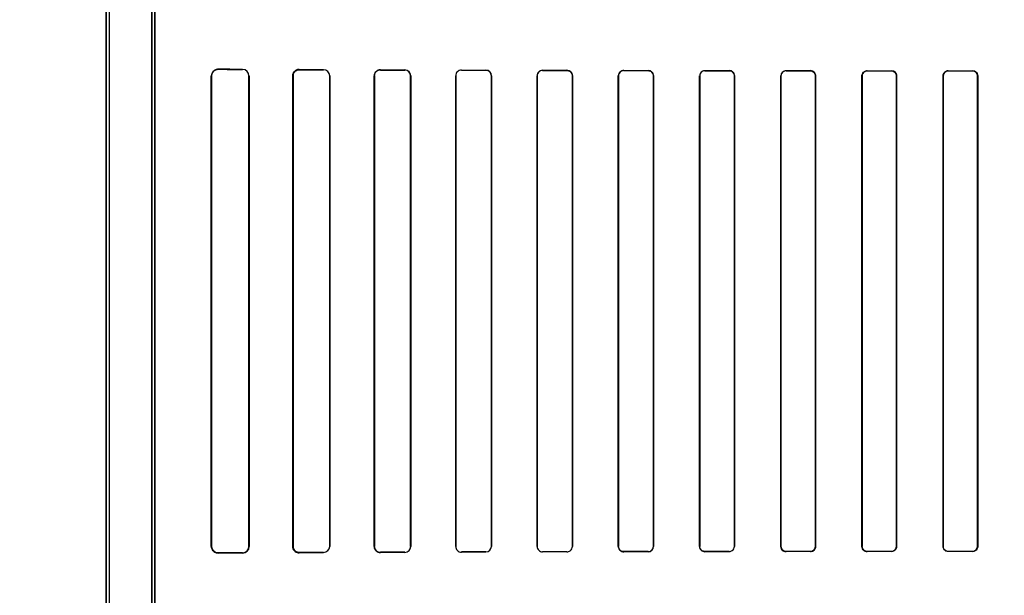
# Model space of a CAD drawing. Header units: millimetres. Extents: x 0 to 297, y 0 to 210.
# Tile 169 of 256: x 58.362 to 58.908, y 158.348 to 158.667. Entities that reach past the tile are written whole.
import ezdxf

# ---------------------------------------------------------------- set-up
doc = ezdxf.new("R2010")
doc.units = ezdxf.units.MM
doc.header["$LTSCALE"] = 16.335
doc.layers.get('0').update_dxf_attribs({"linetype": 'CONTINUOUS'})
for name, color, linetype in [('AXES_REF', 7, 'CONTINUOUS'), ('INTFCLR_1', 7, 'CONTINUOUS'), ('INTFCLR_72935', 7, 'CONTINUOUS')]:
    doc.layers.add(name, color=color, linetype=linetype)

msp = doc.modelspace()

# ---------------------------------------------------------------- linework, layer by layer
at = {"color": 7, "linetype": 'Continuous'}
for radius in [8.72625, 8.7255, 8.66962]:
    msp.add_circle((57.53761, 154.41059), radius, dxfattribs=at)
msp.add_arc((57.53761, 154.41059), 8.64, 278.277129, 261.722871, dxfattribs=at)
at = {"layer": 'AXES_REF', "color": 9, "linetype": 'Continuous'}
for radius in [7.96006, 5.33572]:
    msp.add_circle((57.53761, 154.41059), radius, dxfattribs=at)
at = {"layer": 'INTFCLR_1', "color": 6, "linetype": 'Continuous'}
for p, q in [((58.40946, 159.96358), (58.40946, 157.56058)), ((58.41105, 159.96359), (58.41105, 157.56058)), ((58.43488, 158.03974), (58.43488, 159.12441)), ((58.43646, 159.12441), (58.43646, 158.03974)), ((58.4677, 158.37508), (58.4677, 158.63608)), ((58.46793, 158.37508), (58.46793, 158.63608)), ((58.48867, 158.63608), (58.48867, 158.37508)), ((58.48886, 158.63608), (58.48886, 158.37508)), ((58.51301, 158.37508), (58.51301, 158.63608)), ((58.51317, 158.37508), (58.51317, 158.63608)), ((58.53346, 158.63608), (58.53346, 158.37508)), ((58.53361, 158.63608), (58.53361, 158.37508)), ((58.55821, 158.37508), (58.55821, 158.63608)), ((58.55835, 158.37508), (58.55835, 158.63608)), ((58.57831, 158.63608), (58.57831, 158.37508)), ((58.57844, 158.63608), (58.57844, 158.37508)), ((58.60336, 158.37508), (58.60336, 158.63608)), ((58.60348, 158.37508), (58.60348, 158.63608)), ((58.62319, 158.63608), (58.62319, 158.37508)), ((58.6233, 158.63608), (58.6233, 158.37508)), ((58.64848, 158.37508), (58.64848, 158.63608)), ((58.64859, 158.37508), (58.64859, 158.63608)), ((58.66809, 158.63608), (58.66809, 158.37508)), ((58.6682, 158.63608), (58.6682, 158.37508)), ((58.69357, 158.37508), (58.69357, 158.63608)), ((58.69368, 158.37508), (58.69368, 158.63608)), ((58.71301, 158.63608), (58.71301, 158.37508)), ((58.71312, 158.63608), (58.71312, 158.37508)), ((58.73864, 158.37508), (58.73864, 158.63608)), ((58.73874, 158.37508), (58.73874, 158.63608)), ((58.75796, 158.63608), (58.75796, 158.37508)), ((58.75805, 158.63608), (58.75805, 158.37508)), ((58.78369, 158.37508), (58.78369, 158.63608)), ((58.78379, 158.37508), (58.78379, 158.63608)), ((58.80291, 158.63608), (58.80291, 158.37508)), ((58.80301, 158.63608), (58.80301, 158.37508)), ((58.82873, 158.37508), (58.82873, 158.63608)), ((58.82882, 158.37508), (58.82882, 158.63608)), ((58.84789, 158.63608), (58.84789, 158.37508)), ((58.84798, 158.63608), (58.84798, 158.37508)), ((58.87374, 158.37508), (58.87374, 158.63608)), ((58.87384, 158.37508), (58.87384, 158.63608)), ((58.89288, 158.63608), (58.89288, 158.37508)), ((58.89297, 158.63608), (58.89297, 158.37508))]:
    msp.add_line(p, q, dxfattribs=at)
at = {"layer": 'INTFCLR_1', "color": 9, "linetype": 'Continuous'}
for p, q in [((58.47161, 158.63995), (58.47161, 158.63974)), ((58.48511, 158.63966), (58.48511, 158.63985)), ((58.51661, 158.63966), (58.51661, 158.6395)), ((58.53011, 158.63944), (58.53011, 158.63959)), ((58.56161, 158.63946), (58.56161, 158.63933)), ((58.57511, 158.63928), (58.57511, 158.63941)), ((58.60661, 158.63931), (58.60661, 158.63919)), ((58.62011, 158.63916), (58.62011, 158.63928)), ((58.65161, 158.6392), (58.65161, 158.63909)), ((58.66511, 158.63906), (58.66511, 158.63917)), ((58.69661, 158.63911), (58.69661, 158.639)), ((58.71011, 158.63898), (58.71011, 158.63909)), ((58.74161, 158.63904), (58.74161, 158.63894)), ((58.75511, 158.63892), (58.75511, 158.63902)), ((58.78661, 158.63899), (58.78661, 158.63889)), ((58.80011, 158.63888), (58.80011, 158.63898)), ((58.83161, 158.63896), (58.83161, 158.63886)), ((58.84511, 158.63886), (58.84511, 158.63895)), ((58.87661, 158.63894), (58.87661, 158.63885)), ((58.89011, 158.63884), (58.89011, 158.63894)), ((58.46793, 158.63608), (58.4677, 158.63608)), ((58.48886, 158.63608), (58.48867, 158.63608)), ((58.51317, 158.63608), (58.51301, 158.63608)), ((58.53361, 158.63608), (58.53346, 158.63608)), ((58.55835, 158.63608), (58.55821, 158.63608)), ((58.57844, 158.63608), (58.57831, 158.63608)), ((58.60348, 158.63608), (58.60336, 158.63608)), ((58.6233, 158.63608), (58.62319, 158.63608)), ((58.64859, 158.63608), (58.64848, 158.63608)), ((58.6682, 158.63608), (58.66809, 158.63608)), ((58.69368, 158.63608), (58.69357, 158.63608)), ((58.71312, 158.63608), (58.71301, 158.63608)), ((58.73874, 158.63608), (58.73864, 158.63608)), ((58.75805, 158.63608), (58.75796, 158.63608)), ((58.78379, 158.63608), (58.78369, 158.63608)), ((58.80301, 158.63608), (58.80291, 158.63608)), ((58.82882, 158.63608), (58.82873, 158.63608)), ((58.84798, 158.63608), (58.84789, 158.63608)), ((58.87384, 158.63608), (58.87374, 158.63608)), ((58.89297, 158.63608), (58.89288, 158.63608)), ((58.4677, 158.37508), (58.46793, 158.37508)), ((58.47161, 158.37142), (58.47161, 158.3712)), ((58.48511, 158.3713), (58.48511, 158.3715)), ((58.48867, 158.37508), (58.48886, 158.37508)), ((58.51301, 158.37508), (58.51317, 158.37508)), ((58.51661, 158.37165), (58.51661, 158.37149)), ((58.53011, 158.37156), (58.53011, 158.37171)), ((58.53346, 158.37508), (58.53361, 158.37508)), ((58.55821, 158.37508), (58.55835, 158.37508)), ((58.56161, 158.37182), (58.56161, 158.37169)), ((58.57511, 158.37174), (58.57511, 158.37187)), ((58.57831, 158.37508), (58.57844, 158.37508)), ((58.60336, 158.37508), (58.60348, 158.37508)), ((58.60661, 158.37196), (58.60661, 158.37184)), ((58.62011, 158.37188), (58.62011, 158.37199)), ((58.62319, 158.37508), (58.6233, 158.37508)), ((58.64848, 158.37508), (58.64859, 158.37508)), ((58.65161, 158.37206), (58.65161, 158.37195)), ((58.66511, 158.37198), (58.66511, 158.37209)), ((58.66809, 158.37508), (58.6682, 158.37508)), ((58.69357, 158.37508), (58.69368, 158.37508)), ((58.69661, 158.37215), (58.69661, 158.37204)), ((58.71011, 158.37206), (58.71011, 158.37217)), ((58.71301, 158.37508), (58.71312, 158.37508)), ((58.73864, 158.37508), (58.73874, 158.37508)), ((58.74161, 158.37221), (58.74161, 158.37211)), ((58.75511, 158.37213), (58.75511, 158.37223)), ((58.75796, 158.37508), (58.75805, 158.37508)), ((58.78369, 158.37508), (58.78379, 158.37508)), ((58.78661, 158.37226), (58.78661, 158.37216)), ((58.80011, 158.37217), (58.80011, 158.37227)), ((58.80291, 158.37508), (58.80301, 158.37508)), ((58.82873, 158.37508), (58.82882, 158.37508)), ((58.83161, 158.37229), (58.83161, 158.37219)), ((58.84511, 158.3722), (58.84511, 158.3723)), ((58.84789, 158.37508), (58.84798, 158.37508)), ((58.87374, 158.37508), (58.87384, 158.37508)), ((58.87661, 158.37231), (58.87661, 158.37221)), ((58.89011, 158.37221), (58.89011, 158.37231)), ((58.89288, 158.37508), (58.89297, 158.37508))]:
    msp.add_line(p, q, dxfattribs=at)
at = {"layer": 'INTFCLR_1', "color": 7, "linetype": 'Continuous'}
for points in [[(58.47051, 158.63957), (58.47062, 158.63961), (58.47073, 158.63963), (58.47084, 158.63966), (58.47096, 158.63968), (58.47108, 158.6397), (58.47121, 158.63972), (58.47134, 158.63973), (58.47147, 158.63973), (58.47161, 158.63974)], [(58.51551, 158.63933), (58.51563, 158.63936), (58.51574, 158.63939), (58.51586, 158.63942), (58.51598, 158.63944), (58.5161, 158.63946), (58.51622, 158.63948), (58.51635, 158.63949), (58.51648, 158.6395), (58.51661, 158.6395)], [(58.47161, 158.37142), (58.47147, 158.37142), (58.47134, 158.37142), (58.47121, 158.37143), (58.47108, 158.37145), (58.47096, 158.37147), (58.47084, 158.37149), (58.47073, 158.37152), (58.47062, 158.37155), (58.47051, 158.37158)], [(58.51661, 158.37165), (58.51649, 158.37165), (58.51636, 158.37166), (58.51624, 158.37167), (58.51611, 158.37169), (58.51599, 158.37171), (58.51586, 158.37173), (58.51574, 158.37176), (58.51562, 158.37179), (58.51551, 158.37183)], [(58.56049, 158.37188), (58.5606, 158.37184), (58.56072, 158.3718), (58.56084, 158.37177), (58.56096, 158.37175), (58.56109, 158.37173), (58.56122, 158.37171), (58.56135, 158.3717), (58.56148, 158.37169), (58.56161, 158.37169)]]:
    msp.add_lwpolyline(points, dxfattribs=at)
for centre, start, end in [((58.47159, 158.63608), 107.1248, 179.9963), ((58.47159, 158.37508), 180.0019, 252.8556)]:
    msp.add_arc(centre, 0.00366, start, end, dxfattribs=at)
at = {"layer": 'INTFCLR_1', "color": 6, "linetype": 'Continuous'}
for centre, radius, start, end in [((58.48509, 158.63608), 0.00358, 0.0025, 89.6837), ((58.5301, 158.63608), 0.00337, 0.0011, 89.77), ((58.5751, 158.63608), 0.00321, 0.0007, 89.8223), ((58.6066, 158.63608), 0.00324, 89.8407, 179.9916), ((58.6201, 158.63608), 0.00308, 0.0123, 89.8485), ((58.6516, 158.63607), 0.00301, 89.8956, 179.9841), ((58.6651, 158.63607), 0.00309, 0.0152, 89.8666), ((58.74161, 158.63607), 0.00287, 89.9492, 179.9799), ((58.75511, 158.63608), 0.00295, 0.0065, 89.925), ((58.78661, 158.63608), 0.00282, 89.9552, 179.9955), ((58.80011, 158.63608), 0.0029, 0.0031, 89.9508), ((58.84511, 158.63608), 0.00288, 0.003, 89.9718), ((58.87661, 158.63608), 0.00277, 89.9896, 179.9979), ((58.48508, 158.37508), 0.00377, 270.3986, 359.9948), ((58.48509, 158.37508), 0.00358, 270.3168, 359.997), ((58.5301, 158.37508), 0.00337, 270.2303, 359.9985), ((58.5751, 158.37508), 0.00334, 270.2088, 359.9855), ((58.6516, 158.37508), 0.00301, 180.0157, 270.1048), ((58.69661, 158.37508), 0.00303, 180.0176, 270.083), ((58.78661, 158.37508), 0.00292, 180.005, 270.0472), ((58.83161, 158.37508), 0.00288, 180.0021, 270.0303), ((58.89011, 158.37508), 0.00277, 270.0063, 359.9995)]:
    msp.add_arc(centre, radius, start, end, dxfattribs=at)
for centre, major_axis, start_param, end_param in [((58.90586, 158.64058), (0.4694, 0), -2.752157, -2.682293), ((58.90586, 158.64058), (0.4964, 0), -2.635828, -2.582258), ((58.90586, 158.64058), (0.4694, 0), -2.548571, -2.498918), ((58.90586, 158.64058), (0.4964, 0), -2.472123, -2.429437), ((58.90586, 158.64058), (0.4694, 0), -2.394089, -2.352695), ((58.90586, 158.64058), (0.4964, 0), -2.337129, -2.300034), ((58.90586, 158.64058), (0.4694, 0), -2.262072, -2.225293), ((58.90586, 158.64058), (0.4964, 0), -2.217858, -2.184193), ((58.90586, 158.64058), (0.4694, 0), -2.143198, -2.109347), ((58.90586, 158.64058), (0.4964, 0), -2.10853, -2.077154), ((58.90586, 158.64058), (0.4694, 0), -2.032847, -2.000965), ((58.90586, 158.64058), (0.4964, 0), -2.005937, -1.976148), ((58.90586, 158.64058), (0.4694, 0), -1.928279, -1.897747), ((58.90586, 158.64058), (0.4964, 0), -1.908037, -1.879358), ((58.90586, 158.64058), (0.4694, 0), -1.827661, -1.798036), ((58.90586, 158.64058), (0.4964, 0), -1.8134, -1.785477), ((58.90586, 158.64058), (0.4694, 0), -1.729645, -1.700582), ((58.90586, 158.64058), (0.4964, 0), -1.720938, -1.693486), ((58.90586, 158.64058), (0.4694, 0), -1.633151, -1.604356), ((58.90586, 158.64058), (0.4964, 0), -1.629755, -1.60253), ((58.90586, 158.37058), (0.4964, 0), 2.582258, 2.635828), ((58.90586, 158.37058), (0.4694, 0), 2.682293, 2.752157), ((58.90586, 158.37058), (0.4964, 0), 2.429437, 2.472123), ((58.90586, 158.37058), (0.4694, 0), 2.498918, 2.548571), ((58.90586, 158.37058), (0.4964, 0), 2.300034, 2.337129), ((58.90586, 158.37058), (0.4694, 0), 2.352695, 2.394089), ((58.90586, 158.37058), (0.4964, 0), 2.184193, 2.217858), ((58.90586, 158.37058), (0.4694, 0), 2.225293, 2.262072), ((58.90586, 158.37058), (0.4964, 0), 2.077154, 2.10853), ((58.90586, 158.37058), (0.4694, 0), 2.109347, 2.143198), ((58.90586, 158.37058), (0.4964, 0), 1.976148, 2.005937), ((58.90586, 158.37058), (0.4694, 0), 2.000965, 2.032847), ((58.90586, 158.37058), (0.4964, 0), 1.879358, 1.908037), ((58.90586, 158.37058), (0.4694, 0), 1.897747, 1.928279), ((58.90586, 158.37058), (0.4964, 0), 1.785477, 1.8134), ((58.90586, 158.37058), (0.4694, 0), 1.798036, 1.827661), ((58.90586, 158.37058), (0.4964, 0), 1.693486, 1.720938), ((58.90586, 158.37058), (0.4694, 0), 1.700582, 1.729645), ((58.90586, 158.37058), (0.4964, 0), 1.60253, 1.629755), ((58.90586, 158.37058), (0.4694, 0), 1.604356, 1.633151)]:
    msp.add_ellipse(centre, major_axis=major_axis, ratio=0.003491, start_param=start_param, end_param=end_param, dxfattribs=at)
at = {"layer": 'INTFCLR_1', "color": 7, "linetype": 'Continuous'}
for points, knots in [([(58.46793, 158.63608), (58.46793, 158.63658), (58.46815, 158.63764), (58.46931, 158.63922), (58.47076, 158.63973), (58.47161, 158.63974)], [0, 0, 0, 0, 0.264771, 0.552584, 1, 1, 1, 1]), ([(58.51317, 158.63608), (58.51317, 158.63667), (58.51348, 158.63782), (58.51474, 158.63915), (58.51596, 158.63949), (58.51661, 158.6395)], [0, 0, 0, 0, 0.33515, 0.63236, 1, 1, 1, 1]), ([(58.47161, 158.37142), (58.47104, 158.37142), (58.46997, 158.37166), (58.46844, 158.37285), (58.46792, 158.37423), (58.46793, 158.37508)], [0, 0, 0, 0, 0.300266, 0.552849, 1, 1, 1, 1]), ([(58.51661, 158.37165), (58.51616, 158.37166), (58.51514, 158.37184), (58.51366, 158.37294), (58.51317, 158.37431), (58.51317, 158.37508)], [0, 0, 0, 0, 0.253554, 0.567263, 1, 1, 1, 1]), ([(58.51551, 158.37183), (58.51493, 158.37202), (58.5137, 158.37283), (58.51317, 158.37428), (58.51317, 158.37508)], [0, 0, 0, 0, 0.432621, 1, 1, 1, 1]), ([(58.56161, 158.37169), (58.56113, 158.37169), (58.56003, 158.37192), (58.55861, 158.3731), (58.55821, 158.37441), (58.55821, 158.37508)], [0, 0, 0, 0, 0.271643, 0.622452, 1, 1, 1, 1]), ([(58.55821, 158.37508), (58.55821, 158.37463), (58.55847, 158.37325), (58.55962, 158.37218), (58.56049, 158.37188)], [0, 0, 0, 0, 0.328181, 1, 1, 1, 1])]:
    msp.add_open_spline(points, degree=3, knots=knots, dxfattribs=at)
at = {"layer": 'INTFCLR_1', "color": 6, "linetype": 'Continuous'}
for points, knots in [([(58.66511, 158.63906), (58.66572, 158.63906), (58.66727, 158.63859), (58.66809, 158.63698), (58.66809, 158.63608)], [0, 0, 0, 0, 0.401642, 1, 1, 1, 1]), ([(58.71011, 158.63898), (58.71069, 158.63898), (58.7122, 158.63854), (58.71301, 158.63697), (58.71301, 158.63608)], [0, 0, 0, 0, 0.393954, 1, 1, 1, 1]), ([(58.75511, 158.63892), (58.75567, 158.63892), (58.75715, 158.6385), (58.75796, 158.63696), (58.75796, 158.63608)], [0, 0, 0, 0, 0.388493, 1, 1, 1, 1]), ([(58.80011, 158.63888), (58.80066, 158.63888), (58.80212, 158.63847), (58.80291, 158.63695), (58.80291, 158.63608)], [0, 0, 0, 0, 0.384781, 1, 1, 1, 1]), ([(58.82873, 158.63608), (58.82873, 158.63663), (58.82915, 158.63813), (58.8307, 158.63896), (58.83161, 158.63896)], [0, 0, 0, 0, 0.379458, 1, 1, 1, 1]), ([(58.84511, 158.63886), (58.84565, 158.63886), (58.84709, 158.63845), (58.84789, 158.63695), (58.84789, 158.63608)], [0, 0, 0, 0, 0.382518, 1, 1, 1, 1]), ([(58.87374, 158.63608), (58.87374, 158.63663), (58.87416, 158.63812), (58.87571, 158.63894), (58.87661, 158.63894)], [0, 0, 0, 0, 0.381124, 1, 1, 1, 1]), ([(58.89011, 158.63884), (58.89065, 158.63884), (58.89208, 158.63844), (58.89288, 158.63694), (58.89288, 158.63608)], [0, 0, 0, 0, 0.381533, 1, 1, 1, 1]), ([(58.69661, 158.37215), (58.69602, 158.37215), (58.69449, 158.3726), (58.69368, 158.37418), (58.69368, 158.37508)], [0, 0, 0, 0, 0.396507, 1, 1, 1, 1]), ([(58.74161, 158.37221), (58.74104, 158.37221), (58.73955, 158.37264), (58.73874, 158.37419), (58.73874, 158.37508)], [0, 0, 0, 0, 0.390278, 1, 1, 1, 1]), ([(58.78661, 158.37226), (58.78606, 158.37226), (58.78459, 158.37268), (58.78379, 158.3742), (58.78379, 158.37508)], [0, 0, 0, 0, 0.38596, 1, 1, 1, 1]), ([(58.80301, 158.37508), (58.80301, 158.37452), (58.80259, 158.37301), (58.80103, 158.37217), (58.80011, 158.37217)], [0, 0, 0, 0, 0.377867, 1, 1, 1, 1]), ([(58.83161, 158.37229), (58.83107, 158.37229), (58.82962, 158.3727), (58.82882, 158.3742), (58.82882, 158.37508)], [0, 0, 0, 0, 0.383191, 1, 1, 1, 1]), ([(58.84798, 158.37508), (58.84798, 158.37452), (58.84756, 158.37303), (58.84601, 158.3722), (58.84511, 158.3722)], [0, 0, 0, 0, 0.380354, 1, 1, 1, 1]), ([(58.87661, 158.37231), (58.87607, 158.37231), (58.87463, 158.37271), (58.87384, 158.37421), (58.87384, 158.37508)], [0, 0, 0, 0, 0.381752, 1, 1, 1, 1]), ([(58.89297, 158.37508), (58.89297, 158.37452), (58.89255, 158.37304), (58.89101, 158.37221), (58.89011, 158.37221)], [0, 0, 0, 0, 0.381416, 1, 1, 1, 1])]:
    msp.add_open_spline(points, degree=3, knots=knots, dxfattribs=at)
at = {"layer": 'INTFCLR_72935', "color": 6, "linetype": 'Continuous'}
for p, q in [((58.40946, 157.56058), (58.40946, 159.96358)), ((58.41105, 159.96361), (58.41105, 157.56058)), ((58.43488, 159.12865), (58.43488, 158.0355)), ((58.43646, 158.03711), (58.43646, 159.12704)), ((58.4677, 158.63608), (58.4677, 158.37508)), ((58.46793, 158.63608), (58.46793, 158.37508)), ((58.48867, 158.37508), (58.48867, 158.63608)), ((58.48886, 158.37508), (58.48886, 158.63608)), ((58.51301, 158.63608), (58.51301, 158.37508)), ((58.51317, 158.63608), (58.51317, 158.37508)), ((58.53346, 158.37508), (58.53346, 158.63608)), ((58.53361, 158.37508), (58.53361, 158.63608)), ((58.55821, 158.63608), (58.55821, 158.37508)), ((58.55835, 158.63608), (58.55835, 158.37508)), ((58.57831, 158.37508), (58.57831, 158.63608)), ((58.57844, 158.37508), (58.57844, 158.63608)), ((58.60336, 158.63608), (58.60336, 158.37508)), ((58.60348, 158.63608), (58.60348, 158.37508)), ((58.62319, 158.37508), (58.62319, 158.63608)), ((58.6233, 158.37508), (58.6233, 158.63608)), ((58.64848, 158.63608), (58.64848, 158.37508)), ((58.64859, 158.63608), (58.64859, 158.37508)), ((58.66809, 158.37508), (58.66809, 158.63608)), ((58.6682, 158.37508), (58.6682, 158.63608)), ((58.69357, 158.63608), (58.69357, 158.37508)), ((58.69368, 158.63608), (58.69368, 158.37508)), ((58.71301, 158.37508), (58.71301, 158.63608)), ((58.71312, 158.37508), (58.71312, 158.63608)), ((58.73864, 158.63608), (58.73864, 158.37508)), ((58.73874, 158.63608), (58.73874, 158.37508)), ((58.75796, 158.37508), (58.75796, 158.63608)), ((58.75805, 158.37508), (58.75805, 158.63608)), ((58.78369, 158.63608), (58.78369, 158.37508)), ((58.78379, 158.63608), (58.78379, 158.37508)), ((58.80291, 158.37508), (58.80291, 158.63608)), ((58.80301, 158.37508), (58.80301, 158.63608)), ((58.82873, 158.63608), (58.82873, 158.37508)), ((58.82882, 158.63608), (58.82882, 158.37508)), ((58.84789, 158.37508), (58.84789, 158.63608)), ((58.84798, 158.37508), (58.84798, 158.63608)), ((58.87374, 158.63608), (58.87374, 158.37508)), ((58.87384, 158.63608), (58.87384, 158.37508)), ((58.89288, 158.37508), (58.89288, 158.63608)), ((58.89297, 158.37508), (58.89297, 158.63608))]:
    msp.add_line(p, q, dxfattribs=at)
at = {"layer": 'INTFCLR_72935', "color": 9, "linetype": 'Continuous'}
for p, q in [((58.47161, 158.63974), (58.47161, 158.63995)), ((58.48511, 158.63985), (58.48511, 158.63966)), ((58.51661, 158.6395), (58.51661, 158.63966)), ((58.53011, 158.63959), (58.53011, 158.63944)), ((58.56161, 158.63933), (58.56161, 158.63946)), ((58.57511, 158.63941), (58.57511, 158.63928)), ((58.60661, 158.63919), (58.60661, 158.63931)), ((58.62011, 158.63928), (58.62011, 158.63916)), ((58.65161, 158.63909), (58.65161, 158.6392)), ((58.66511, 158.63917), (58.66511, 158.63906)), ((58.69661, 158.639), (58.69661, 158.63911)), ((58.71011, 158.63909), (58.71011, 158.63898)), ((58.74161, 158.63894), (58.74161, 158.63904)), ((58.75511, 158.63902), (58.75511, 158.63892)), ((58.78661, 158.63889), (58.78661, 158.63899)), ((58.80011, 158.63898), (58.80011, 158.63888)), ((58.83161, 158.63886), (58.83161, 158.63896)), ((58.84511, 158.63895), (58.84511, 158.63886)), ((58.87661, 158.63885), (58.87661, 158.63894)), ((58.89011, 158.63894), (58.89011, 158.63884)), ((58.4677, 158.63608), (58.46793, 158.63608)), ((58.48867, 158.63608), (58.48886, 158.63608)), ((58.51301, 158.63608), (58.51317, 158.63608)), ((58.53346, 158.63608), (58.53361, 158.63608)), ((58.55821, 158.63608), (58.55835, 158.63608)), ((58.57831, 158.63608), (58.57844, 158.63608)), ((58.60336, 158.63608), (58.60348, 158.63608)), ((58.62319, 158.63608), (58.6233, 158.63608)), ((58.64848, 158.63608), (58.64859, 158.63608)), ((58.66809, 158.63608), (58.6682, 158.63608)), ((58.69357, 158.63608), (58.69368, 158.63608)), ((58.71301, 158.63608), (58.71312, 158.63608)), ((58.73864, 158.63608), (58.73874, 158.63608)), ((58.75796, 158.63608), (58.75805, 158.63608)), ((58.78369, 158.63608), (58.78379, 158.63608)), ((58.80291, 158.63608), (58.80301, 158.63608)), ((58.82873, 158.63608), (58.82882, 158.63608)), ((58.84789, 158.63608), (58.84798, 158.63608)), ((58.87374, 158.63608), (58.87384, 158.63608)), ((58.89288, 158.63608), (58.89297, 158.63608)), ((58.46793, 158.37508), (58.4677, 158.37508)), ((58.47161, 158.3712), (58.47161, 158.37142)), ((58.48511, 158.3715), (58.48511, 158.3713)), ((58.48886, 158.37508), (58.48867, 158.37508)), ((58.51317, 158.37508), (58.51301, 158.37508)), ((58.51661, 158.37149), (58.51661, 158.37165)), ((58.53011, 158.37171), (58.53011, 158.37156)), ((58.53361, 158.37508), (58.53346, 158.37508)), ((58.55835, 158.37508), (58.55821, 158.37508)), ((58.56161, 158.37169), (58.56161, 158.37182)), ((58.57511, 158.37187), (58.57511, 158.37174)), ((58.57844, 158.37508), (58.57831, 158.37508)), ((58.60348, 158.37508), (58.60336, 158.37508)), ((58.60661, 158.37184), (58.60661, 158.37196)), ((58.62011, 158.37199), (58.62011, 158.37188)), ((58.6233, 158.37508), (58.62319, 158.37508)), ((58.64859, 158.37508), (58.64848, 158.37508)), ((58.65161, 158.37195), (58.65161, 158.37206)), ((58.66511, 158.37209), (58.66511, 158.37198)), ((58.6682, 158.37508), (58.66809, 158.37508)), ((58.69368, 158.37508), (58.69357, 158.37508)), ((58.69661, 158.37204), (58.69661, 158.37215)), ((58.71011, 158.37217), (58.71011, 158.37206)), ((58.71312, 158.37508), (58.71301, 158.37508)), ((58.73874, 158.37508), (58.73864, 158.37508)), ((58.74161, 158.37211), (58.74161, 158.37221)), ((58.75511, 158.37223), (58.75511, 158.37213)), ((58.75805, 158.37508), (58.75796, 158.37508)), ((58.78379, 158.37508), (58.78369, 158.37508)), ((58.78661, 158.37216), (58.78661, 158.37226)), ((58.80011, 158.37227), (58.80011, 158.37217)), ((58.80301, 158.37508), (58.80291, 158.37508)), ((58.82882, 158.37508), (58.82873, 158.37508)), ((58.83161, 158.37219), (58.83161, 158.37229)), ((58.84511, 158.3723), (58.84511, 158.3722)), ((58.84798, 158.37508), (58.84789, 158.37508)), ((58.87384, 158.37508), (58.87374, 158.37508)), ((58.87661, 158.37221), (58.87661, 158.37231)), ((58.89011, 158.37231), (58.89011, 158.37221)), ((58.89297, 158.37508), (58.89288, 158.37508))]:
    msp.add_line(p, q, dxfattribs=at)
at = {"layer": 'INTFCLR_72935', "color": 7, "linetype": 'Continuous'}
for points in [[(58.47161, 158.63974), (58.47147, 158.63973), (58.47134, 158.63973), (58.47121, 158.63972), (58.47108, 158.6397), (58.47096, 158.63968), (58.47084, 158.63966), (58.47073, 158.63963), (58.47062, 158.63961), (58.47051, 158.63957)], [(58.51549, 158.63949), (58.5156, 158.63952), (58.51572, 158.63955), (58.51583, 158.63958), (58.51595, 158.6396), (58.51608, 158.63962), (58.5162, 158.63964), (58.51633, 158.63965), (58.51647, 158.63966), (58.51661, 158.63966)], [(58.51661, 158.6395), (58.51649, 158.6395), (58.51636, 158.63949), (58.51624, 158.63948), (58.51611, 158.63947), (58.51599, 158.63945), (58.51586, 158.63942), (58.51574, 158.63939), (58.51562, 158.63936), (58.51551, 158.63932)], [(58.56049, 158.63928), (58.5606, 158.63931), (58.56072, 158.63935), (58.56084, 158.63938), (58.56096, 158.6394), (58.56109, 158.63942), (58.56122, 158.63944), (58.56135, 158.63945), (58.56148, 158.63946), (58.56161, 158.63946)], [(58.47051, 158.37158), (58.47062, 158.37155), (58.47073, 158.37152), (58.47084, 158.37149), (58.47096, 158.37147), (58.47108, 158.37145), (58.47121, 158.37143), (58.47134, 158.37142), (58.47147, 158.37142), (58.47161, 158.37142)], [(58.51661, 158.37149), (58.51647, 158.37149), (58.51634, 158.3715), (58.5162, 158.37151), (58.51608, 158.37153), (58.51596, 158.37155), (58.51584, 158.37157), (58.51572, 158.3716), (58.5156, 158.37163), (58.51549, 158.37166)], [(58.51551, 158.37183), (58.51563, 158.37179), (58.51574, 158.37176), (58.51586, 158.37173), (58.51598, 158.37171), (58.5161, 158.37169), (58.51622, 158.37167), (58.51635, 158.37166), (58.51648, 158.37165), (58.51661, 158.37165)]]:
    msp.add_lwpolyline(points, dxfattribs=at)
for centre, start, end in [((58.47159, 158.63608), 107.1444, 179.9981), ((58.47159, 158.37508), 180.0037, 252.8752)]:
    msp.add_arc(centre, 0.00366, start, end, dxfattribs=at)
at = {"layer": 'INTFCLR_72935', "color": 6, "linetype": 'Continuous'}
for centre, radius, start, end in [((58.5751, 158.63608), 0.00334, 0.0054, 89.798), ((58.6201, 158.63608), 0.0032, 0.0033, 89.8453), ((58.6516, 158.63608), 0.00312, 89.873, 179.9964), ((58.6651, 158.63608), 0.00309, 0.0027, 89.8792), ((58.6966, 158.63608), 0.00303, 89.9024, 179.9971), ((58.7101, 158.63607), 0.00301, 0.0187, 89.8905), ((58.75511, 158.63607), 0.00295, 0.02, 89.9129), ((58.89011, 158.63608), 0.00277, 0.0005, 89.9937), ((58.48508, 158.37508), 0.00377, 270.3986, 359.9948), ((58.48509, 158.37508), 0.00358, 270.3163, 359.9975), ((58.5301, 158.37508), 0.00337, 270.23, 359.9989), ((58.5616, 158.37508), 0.00339, 180.0015, 270.217), ((58.5751, 158.37508), 0.00334, 270.1992, 359.9967), ((58.6066, 158.37508), 0.00324, 180.0038, 270.1641), ((58.6201, 158.37508), 0.00308, 270.1423, 359.9969), ((58.69661, 158.37508), 0.00303, 180.0182, 270.0823), ((58.7101, 158.37508), 0.00301, 270.0931, 359.9977), ((58.74161, 158.37508), 0.00297, 180.02, 270.0556), ((58.78661, 158.37508), 0.00282, 180.0045, 270.0448), ((58.80011, 158.37508), 0.0029, 270.0492, 359.9969)]:
    msp.add_arc(centre, radius, start, end, dxfattribs=at)
for centre, major_axis, start_param, end_param in [((58.90586, 158.64058), (0.4694, 0), -2.752157, -2.682293), ((58.90586, 158.64058), (0.4964, 0), -2.635828, -2.582258), ((58.90586, 158.64058), (0.4694, 0), -2.548571, -2.498918), ((58.90586, 158.64058), (0.4964, 0), -2.472123, -2.429437), ((58.90586, 158.64058), (0.4694, 0), -2.394089, -2.352695), ((58.90586, 158.64058), (0.4964, 0), -2.337129, -2.300034), ((58.90586, 158.64058), (0.4694, 0), -2.262072, -2.225293), ((58.90586, 158.64058), (0.4964, 0), -2.217858, -2.184193), ((58.90586, 158.64058), (0.4694, 0), -2.143198, -2.109347), ((58.90586, 158.64058), (0.4964, 0), -2.10853, -2.077154), ((58.90586, 158.64058), (0.4694, 0), -2.032847, -2.000965), ((58.90586, 158.64058), (0.4964, 0), -2.005937, -1.976148), ((58.90586, 158.64058), (0.4694, 0), -1.928279, -1.897747), ((58.90586, 158.64058), (0.4964, 0), -1.908037, -1.879358), ((58.90586, 158.64058), (0.4694, 0), -1.827661, -1.798036), ((58.90586, 158.64058), (0.4964, 0), -1.8134, -1.785477), ((58.90586, 158.64058), (0.4694, 0), -1.729645, -1.700582), ((58.90586, 158.64058), (0.4964, 0), -1.720938, -1.693486), ((58.90586, 158.64058), (0.4694, 0), -1.633151, -1.604356), ((58.90586, 158.64058), (0.4964, 0), -1.629755, -1.60253), ((58.90586, 158.37058), (0.4964, 0), 2.582258, 2.635828), ((58.90586, 158.37058), (0.4694, 0), 2.682293, 2.752157), ((58.90586, 158.37058), (0.4964, 0), 2.429437, 2.472123), ((58.90586, 158.37058), (0.4694, 0), 2.498918, 2.548571), ((58.90586, 158.37058), (0.4964, 0), 2.300034, 2.337129), ((58.90586, 158.37058), (0.4694, 0), 2.352695, 2.394089), ((58.90586, 158.37058), (0.4964, 0), 2.184193, 2.217858), ((58.90586, 158.37058), (0.4694, 0), 2.225293, 2.262072), ((58.90586, 158.37058), (0.4964, 0), 2.077154, 2.10853), ((58.90586, 158.37058), (0.4694, 0), 2.109347, 2.143198), ((58.90586, 158.37058), (0.4964, 0), 1.976148, 2.005937), ((58.90586, 158.37058), (0.4694, 0), 2.000965, 2.032847), ((58.90586, 158.37058), (0.4964, 0), 1.879358, 1.908037), ((58.90586, 158.37058), (0.4694, 0), 1.897747, 1.928279), ((58.90586, 158.37058), (0.4964, 0), 1.785477, 1.8134), ((58.90586, 158.37058), (0.4694, 0), 1.798036, 1.827661), ((58.90586, 158.37058), (0.4964, 0), 1.693486, 1.720938), ((58.90586, 158.37058), (0.4694, 0), 1.700582, 1.729645), ((58.90586, 158.37058), (0.4964, 0), 1.60253, 1.629755), ((58.90586, 158.37058), (0.4694, 0), 1.604356, 1.633151)]:
    msp.add_ellipse(centre, major_axis=major_axis, ratio=0.003491, start_param=start_param, end_param=end_param, dxfattribs=at)
at = {"layer": 'INTFCLR_72935', "color": 7, "linetype": 'Continuous'}
for points, knots in [([(58.47161, 158.63974), (58.47104, 158.63973), (58.46997, 158.63949), (58.46844, 158.6383), (58.46792, 158.63692), (58.46793, 158.63608)], [0, 0, 0, 0, 0.300266, 0.552849, 1, 1, 1, 1]), ([(58.51661, 158.63966), (58.516, 158.63965), (58.51485, 158.63937), (58.51342, 158.63809), (58.513, 158.63681), (58.51301, 158.63608)], [0, 0, 0, 0, 0.329149, 0.605901, 1, 1, 1, 1]), ([(58.51301, 158.63608), (58.51301, 158.63666), (58.51336, 158.63815), (58.51464, 158.63921), (58.51549, 158.63949)], [0, 0, 0, 0, 0.39323, 1, 1, 1, 1]), ([(58.51661, 158.6395), (58.51597, 158.63949), (58.51476, 158.63916), (58.51348, 158.63783), (58.51317, 158.63667), (58.51317, 158.63608)], [0, 0, 0, 0, 0.362579, 0.663883, 1, 1, 1, 1]), ([(58.56161, 158.63946), (58.56113, 158.63946), (58.56003, 158.63923), (58.55861, 158.63805), (58.55821, 158.63674), (58.55821, 158.63608)], [0, 0, 0, 0, 0.271643, 0.622451, 1, 1, 1, 1]), ([(58.55821, 158.63608), (58.55821, 158.63668), (58.55859, 158.63808), (58.55976, 158.63902), (58.56049, 158.63928)], [0, 0, 0, 0, 0.442089, 1, 1, 1, 1]), ([(58.46793, 158.37508), (58.46793, 158.37457), (58.46815, 158.37351), (58.46931, 158.37194), (58.47076, 158.37142), (58.47161, 158.37142)], [0, 0, 0, 0, 0.264771, 0.552584, 1, 1, 1, 1]), ([(58.51301, 158.37508), (58.51301, 158.37451), (58.51327, 158.37343), (58.51447, 158.37195), (58.51581, 158.3715), (58.51661, 158.37149)], [0, 0, 0, 0, 0.305755, 0.568882, 1, 1, 1, 1]), ([(58.51549, 158.37166), (58.51495, 158.37184), (58.51364, 158.37263), (58.51301, 158.37417), (58.51301, 158.37508)], [0, 0, 0, 0, 0.384972, 1, 1, 1, 1]), ([(58.51317, 158.37508), (58.51317, 158.37448), (58.51348, 158.37333), (58.51474, 158.372), (58.51596, 158.37166), (58.51661, 158.37165)], [0, 0, 0, 0, 0.33515, 0.632361, 1, 1, 1, 1]), ([(58.51317, 158.37508), (58.51317, 158.37462), (58.51344, 158.37322), (58.51462, 158.37212), (58.51551, 158.37183)], [0, 0, 0, 0, 0.325916, 1, 1, 1, 1])]:
    msp.add_open_spline(points, degree=3, knots=knots, dxfattribs=at)
at = {"layer": 'INTFCLR_72935', "color": 6, "linetype": 'Continuous'}
for points, knots in [([(58.69661, 158.639), (58.69601, 158.63901), (58.69448, 158.63854), (58.69368, 158.63696), (58.69368, 158.63608)], [0, 0, 0, 0, 0.404563, 1, 1, 1, 1]), ([(58.74161, 158.63894), (58.74103, 158.63894), (58.73954, 158.6385), (58.73874, 158.63695), (58.73874, 158.63608)], [0, 0, 0, 0, 0.397667, 1, 1, 1, 1]), ([(58.78661, 158.63889), (58.78605, 158.63889), (58.78458, 158.63846), (58.78379, 158.63695), (58.78379, 158.63608)], [0, 0, 0, 0, 0.393269, 1, 1, 1, 1]), ([(58.80011, 158.63898), (58.80068, 158.63898), (58.80219, 158.63854), (58.80301, 158.63698), (58.80301, 158.63608)], [0, 0, 0, 0, 0.389513, 1, 1, 1, 1]), ([(58.83161, 158.63886), (58.83106, 158.63886), (58.82961, 158.63844), (58.82882, 158.63694), (58.82882, 158.63608)], [0, 0, 0, 0, 0.390452, 1, 1, 1, 1]), ([(58.84511, 158.63895), (58.84568, 158.63895), (58.84717, 158.63852), (58.84798, 158.63697), (58.84798, 158.63608)], [0, 0, 0, 0, 0.389548, 1, 1, 1, 1]), ([(58.87661, 158.63885), (58.87606, 158.63885), (58.87462, 158.63843), (58.87384, 158.63693), (58.87384, 158.63608)], [0, 0, 0, 0, 0.390053, 1, 1, 1, 1]), ([(58.89011, 158.63894), (58.89067, 158.63894), (58.89216, 158.63851), (58.89297, 158.63697), (58.89297, 158.63608)], [0, 0, 0, 0, 0.386431, 1, 1, 1, 1]), ([(58.66511, 158.37209), (58.66573, 158.37209), (58.66729, 158.37258), (58.66809, 158.37418), (58.66809, 158.37508)], [0, 0, 0, 0, 0.409084, 1, 1, 1, 1]), ([(58.71011, 158.37217), (58.7107, 158.37217), (58.71222, 158.37263), (58.71301, 158.37419), (58.71301, 158.37508)], [0, 0, 0, 0, 0.400765, 1, 1, 1, 1]), ([(58.75511, 158.37223), (58.75568, 158.37223), (58.75716, 158.37266), (58.75796, 158.3742), (58.75796, 158.37508)], [0, 0, 0, 0, 0.393494, 1, 1, 1, 1]), ([(58.80011, 158.37227), (58.80066, 158.37227), (58.80212, 158.37269), (58.80291, 158.3742), (58.80291, 158.37508)], [0, 0, 0, 0, 0.38908, 1, 1, 1, 1]), ([(58.83161, 158.37219), (58.83104, 158.37219), (58.82954, 158.37263), (58.82873, 158.37418), (58.82873, 158.37508)], [0, 0, 0, 0, 0.390739, 1, 1, 1, 1]), ([(58.84511, 158.3723), (58.84566, 158.3723), (58.84711, 158.37271), (58.84789, 158.37421), (58.84789, 158.37508)], [0, 0, 0, 0, 0.389405, 1, 1, 1, 1]), ([(58.87661, 158.37221), (58.87604, 158.37221), (58.87455, 158.37264), (58.87374, 158.37419), (58.87374, 158.37508)], [0, 0, 0, 0, 0.390177, 1, 1, 1, 1]), ([(58.89011, 158.37231), (58.89065, 158.37231), (58.89209, 158.37272), (58.89288, 158.37421), (58.89288, 158.37508)], [0, 0, 0, 0, 0.386482, 1, 1, 1, 1])]:
    msp.add_open_spline(points, degree=3, knots=knots, dxfattribs=at)

doc.saveas('drawing.dxf')
